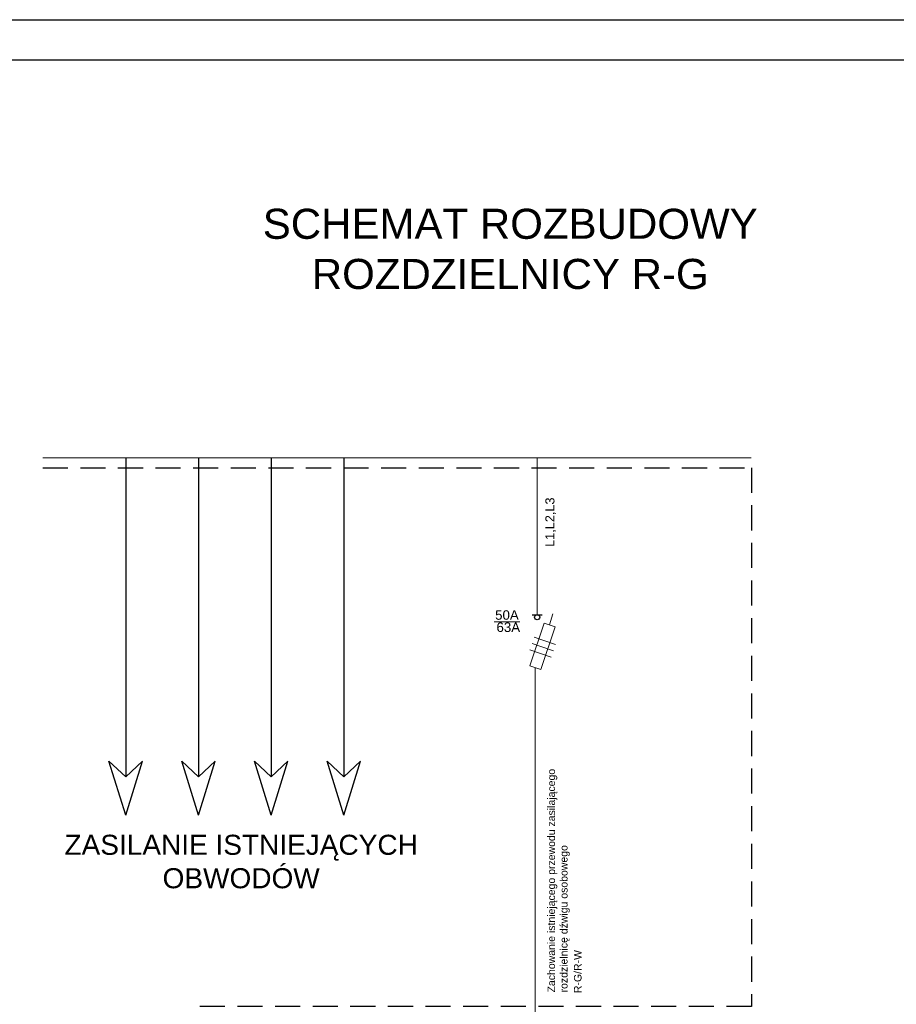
# Model space of a CAD drawing. Header units: millimetres. Extents: x 1699 to 2149, y 1001 to 1709.
# Tile 9 of 10: x 1855 to 2030, y 1482 to 1679. Entities that reach past the tile are written whole.
import ezdxf

# ---------------------------------------------------------------- set-up
doc = ezdxf.new("R2010")
doc.units = ezdxf.units.MM
doc.linetypes.add('DASHED', pattern=[0.75, 0.5, -0.25])
doc.layers.add('_Pomocnicza', color=4, linetype='Continuous', plot=False)
doc.layers.add('Niewidoczna', color=7, linetype='Continuous', plot=False)
doc.styles.get("Standard").update_dxf_attribs({"font": 'ARIAL.TTF'})
doc.dimstyles.new('ISO-25', dxfattribs={"dimtxt": 2.5, "dimasz": 2.5, "dimexe": 1.25, "dimexo": 0.625, "dimtad": 1, "dimtxsty": 'Standard', "dimcen": 2.5, "dimadec": 0, "dimazin": 0, "dimtfac": 1, "dimtmove": 0, "dimatfit": 3, "dimfxl": 0, "dimarcsym": 0})

# ---------------------------------------------------------------- blocks, each defined once
blk = doc.blocks.new('*D71')
at = {"layer": '_Pomocnicza', "color": 0, "lineweight": -2}
for p, q in [((0, 0.62), (0, 1.25)), ((0, 0), (420, 0)), ((420, 0.62), (420, 1.25))]:
    blk.add_line(p, q, dxfattribs=at)
at = {"layer": 'Defpoints', "color": 0}
for p in [(0, 0), (420, 0), (420, 0)]:
    blk.add_point(p, dxfattribs=at)
at = {"layer": '_Pomocnicza', "color": 0, "insert": (31.83, 13.39), "char_height": 25, "attachment_point": 5}
blk.add_mtext('420', dxfattribs=at)
blk = doc.blocks.new('_None')
blk = doc.blocks.new('*U2')
blk.add_lwpolyline([(0, 0), (420, 0), (420, -297), (0, -297), (0, 0)])
blk.add_lwpolyline([(25, -8), (412, -8), (412, -289), (25, -289)], close=True)
at = {"layer": '_Pomocnicza'}
dim = blk.add_aligned_dim(p1=(0, 0), p2=(420, 0), distance=0, dimstyle='ISO-25', override={"dimtxt": 25, "dimjust": 1, "dimblk1": 'None', "dimblk2": 'None', "dimsah": 1}, dxfattribs=at)
dim.commit()
dim.dimension.update_dxf_attribs({"geometry": '*D71', "text_midpoint": (31.828, 13.389)})

msp = doc.modelspace()

# ---------------------------------------------------------------- linework, layer by layer
at = {"color": 252, "lineweight": 15}
for p, q in [((1958.1, 1560.15), (1958.1, 1591.44)), ((1960.54, 1558.12), (1961.26, 1560.31)), ((1949.55, 1558.7), (1954.65, 1558.7)), ((1956.63, 1549.93), (1959.49, 1558.47)), ((1961.67, 1557.74), (1958.82, 1549.2)), ((1959.49, 1558.47), (1961.67, 1557.74)), ((1957.51, 1555.66), (1961.77, 1554.23)), ((1957.08, 1554.39), (1961.35, 1552.97)), ((1956.66, 1553.12), (1960.92, 1551.7)), ((1958.82, 1549.2), (1956.63, 1549.93)), ((1957.73, 1472.6), (1957.73, 1549.57))]:
    msp.add_line(p, q, dxfattribs=at)
at = {"color": 252}
msp.add_line((1957.1, 1560.15), (1959.1, 1560.15), dxfattribs=at)
at = {"color": 252, "lineweight": 30, "const_width": 0.2}
msp.add_lwpolyline([(1859.49, 1591.44), (2000.84, 1591.44)], dxfattribs=at)
at = {"color": 252}
for points in [[(1876.05, 1591.44), (1876.05, 1527.83)], [(1876.05, 1591.44), (1876.05, 1527.83)], [(1890.55, 1591.44), (1890.55, 1527.83)], [(1890.55, 1591.44), (1890.55, 1527.83)], [(1905.05, 1591.44), (1905.05, 1527.83)], [(1905.05, 1591.44), (1905.05, 1527.83)], [(1919.55, 1591.44), (1919.55, 1527.83)], [(1919.55, 1591.44), (1919.55, 1527.83)], [(1876.05, 1520.21), (1872.7, 1530.94), (1876.05, 1527.83)], [(1876.05, 1520.21), (1879.4, 1530.94), (1876.05, 1527.83)], [(1890.55, 1520.21), (1887.2, 1530.94), (1890.55, 1527.83)], [(1890.55, 1520.21), (1893.9, 1530.94), (1890.55, 1527.83)], [(1905.05, 1520.21), (1901.7, 1530.94), (1905.05, 1527.83)], [(1905.05, 1520.21), (1908.4, 1530.94), (1905.05, 1527.83)], [(1919.55, 1520.21), (1916.2, 1530.94), (1919.55, 1527.83)], [(1919.55, 1520.21), (1922.9, 1530.94), (1919.55, 1527.83)]]:
    msp.add_lwpolyline(points, dxfattribs=at)
at = {"color": 252, "linetype": 'DASHED', "ltscale": 10}
msp.add_lwpolyline([(1859.49, 1589.47), (2000.84, 1589.47), (2000.84, 1481.99), (1889.72, 1481.99)], dxfattribs=at)
at = {"color": 252}
msp.add_circle((1958.1, 1559.64), 0.505, dxfattribs=at)
at = {"layer": 'Niewidoczna', "color": 252}
for p, q in [((1859.49, 1591.44), (1859.49, 1591.44)), ((1866.74, 1591.44), (1866.74, 1591.44)), ((1873.99, 1591.44), (1873.99, 1591.44)), ((1881.24, 1591.44), (1881.24, 1591.44)), ((1888.49, 1591.44), (1888.49, 1591.44)), ((1895.74, 1591.44), (1895.74, 1591.44)), ((1902.99, 1591.44), (1902.99, 1591.44)), ((1910.24, 1591.44), (1910.24, 1591.44)), ((1917.49, 1591.44), (1917.49, 1591.44)), ((1917.49, 1591.44), (1917.49, 1591.44)), ((1924.74, 1591.44), (1924.74, 1591.44)), ((1924.74, 1591.44), (1924.74, 1591.44)), ((1943.27, 1591.44), (1943.27, 1591.44)), ((1950.52, 1591.44), (1950.52, 1591.44))]:
    msp.add_line(p, q, dxfattribs=at)

# ---------------------------------------------------------------- block references
msp.add_blockref('*U2', (1728.75, 1678.81))

# ---------------------------------------------------------------- texts
at = {"color": 252, "lineweight": 15}
msp.add_text('L1,L2,L3', height=1.81, rotation=90, dxfattribs=at).set_placement((1961.55, 1573.68))
at = {"lineweight": 15}
msp.add_text('R-G/R-W', height=1.496, rotation=90, dxfattribs=at).set_placement((1966.95, 1484.69))
at = {"insert": (1876.71, 1641.11), "char_height": 6, "width": 152.0363, "attachment_point": 1}
msp.add_mtext('\\pxqc;SCHEMAT ROZBUDOWY ROZDZIELNICY R-G', dxfattribs=at)
at = {"color": 252, "lineweight": 15, "char_height": 1.896, "attachment_point": 1}
for s, insert, width in [('50A', (1949.72, 1561.04), 5.5867), ('63A', (1949.99, 1558.61), 5.9944)]:
    msp.add_mtext(s, dxfattribs=dict(at, insert=insert, width=width))
at = {"insert": (1960.17, 1484.82), "char_height": 1.4955, "width": 47.7757, "attachment_point": 1, "rotation": 90}
msp.add_mtext('Zachowanie istniejącego przewodu zasilającego rozdzielnicę dźwigu osobowego', dxfattribs=at)
at = {"color": 252, "insert": (1854.29, 1516.27), "char_height": 4, "width": 89.5561, "attachment_point": 1}
msp.add_mtext('\\pxqc;ZASILANIE ISTNIEJĄCYCH OBWODÓW', dxfattribs=at)

doc.saveas('drawing.dxf')
